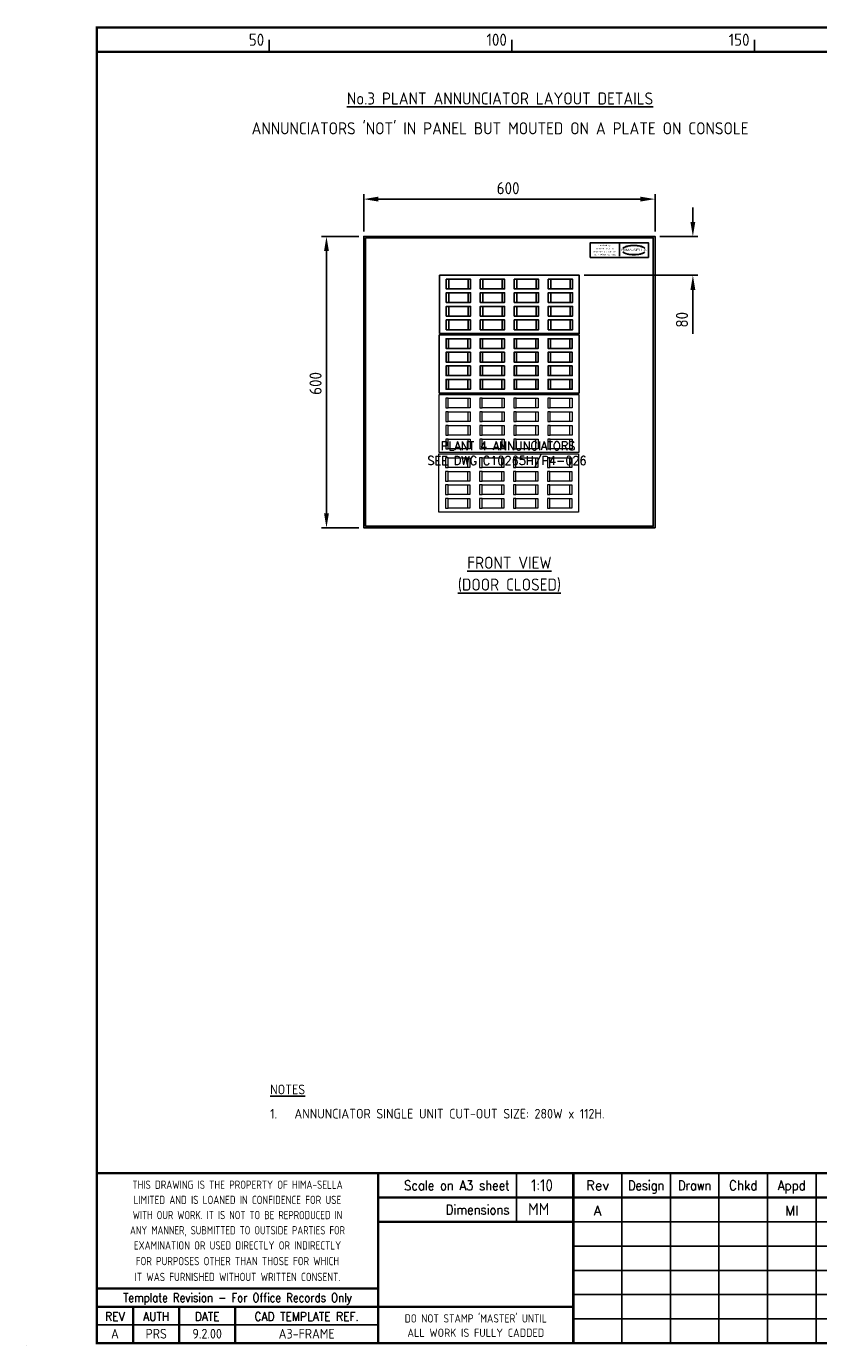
# Model space of a CAD drawing. Extents: x 0 to 4084, y 0 to 2754.
# Tile 1 of 2: x 0 to 1632, y 0 to 2718. Entities that reach past the tile are written whole.
import ezdxf
from ezdxf.enums import TextEntityAlignment as Align

# ---------------------------------------------------------------- set-up
doc = ezdxf.new("R2010")
doc.units = 0
doc.header["$LTSCALE"] = 5
doc.header["$MEASUREMENT"] = 0
doc.header["$PDSIZE"] = 1
doc.layers.get('0').update_dxf_attribs({"color": 41, "linetype": 'CONTINUOUS'})
doc.layers.get('DEFPOINTS').update_dxf_attribs({"linetype": 'CONTINUOUS'})
for name, color, linetype in [('00-DRG_FRAME', 12, 'CONTINUOUS'), ('01-DRAW', 7, 'CONTINUOUS'), ('02-TEXT', 2, 'CONTINUOUS'), ('03-DIM', 3, 'CONTINUOUS')]:
    doc.layers.add(name, color=color, linetype=linetype)
doc.styles.add('ARIAL', font='arial.ttf', dxfattribs={"height": 2.5})
doc.styles.add('ISO', font='iso.shx')
doc.styles.add('ROMAND', font='romand__.ttf')
doc.styles.add('ROMANS', font='romans.shx')
doc.dimstyles.get("Standard").update_dxf_attribs({"dimscale": 10, "dimtxt": 2.5, "dimasz": 3, "dimexe": 2, "dimexo": 2, "dimgap": 1, "dimtad": 0, "dimtih": 1, "dimtoh": 1, "dimzin": 0, "dimdsep": 46, "dimtxsty": 'STANDARD', "dimcen": 0.09, "dimclrt": 2, "dimadec": 0, "dimazin": 0, "dimtfac": 1, "dimtofl": 0, "dimtmove": 2, "dimatfit": 3, "dimfxl": 1, "dimtolj": 1, "dimtzin": 0, "dimarcsym": 0})

# ---------------------------------------------------------------- blocks, each defined once
blk = doc.blocks.new('*D1')
at = {"layer": '03-DIM', "color": 0}
for p, q in [((695.3, 2294.7), (695.3, 2371.7)), ((1295.3, 2294.7), (1295.3, 2371.7)), ((725.3, 2361.7), (1265.3, 2361.7))]:
    blk.add_line(p, q, dxfattribs=at)
for points in [[(725.3, 2366.7), (725.3, 2356.7), (695.3, 2361.7)], [(1265.3, 2366.7), (1265.3, 2356.7), (1295.3, 2361.7)]]:
    blk.add_solid(points, dxfattribs=at)
at = {"layer": 'DEFPOINTS', "color": 0}
for p in [(1295.3, 2361.7), (695.3, 2284.7), (1295.3, 2284.7)]:
    blk.add_point(p, dxfattribs=at)
at = {"layer": '03-DIM', "color": 2, "linetype": 'Continuous', "style": 'ISO'}
blk.add_text('600', height=25, dxfattribs=at).set_placement((969.1, 2371.7))
blk = doc.blocks.new('HSLOGO')
for centre, radius, start, end in [((-2.7, -3.7), 7.24, 106.05317, 133.5024), ((-2.43, -3.52), 7.3, 130.41903, 136.05701), ((-3.19, -2.43), 5.98, 122.24405, 131.61539), ((-3.55, -1.75), 5.21, 111.82056, 122.8668), ((-1.53, -5.83), 9.76, 107.59306, 113.94515), ((-0.2, -12.03), 15.94, 89.26982, 106.39112), ((-1.2, -7.01), 10.99, 96.01458, 107.32027), ((-0.01, -14.22), 18.28, 92.89168, 97.37336), ((-0.06, -11.66), 15.73, 89.78049, 93.17379), ((0.06, -11.66), 15.73, 86.82621, 90.21951), ((0.2, -12.03), 15.94, 73.60888, 90.73018), ((0.01, -14.22), 18.28, 82.62664, 87.10832), ((1.2, -7.01), 10.99, 72.67973, 83.98542), ((1.53, -5.83), 9.76, 66.05485, 72.40694), ((2.7, -3.7), 7.24, 46.4976, 73.94683), ((3.55, -1.75), 5.21, 57.1332, 68.17944), ((3.19, -2.43), 5.98, 48.38461, 57.75595), ((2.43, -3.52), 7.3, 43.94299, 49.58097), ((-2.7, 3.7), 7.24, 226.4976, 253.94683), ((-2.43, 3.52), 7.3, 223.94299, 229.58097), ((-3.19, 2.43), 5.98, 228.38461, 237.75595), ((-3.55, 1.75), 5.21, 237.1332, 248.17944), ((-1.53, 5.83), 9.76, 246.05485, 252.40694), ((-0.2, 12.03), 15.94, 253.60888, 270.73018), ((-1.2, 7.01), 10.99, 252.67973, 263.98542), ((-0.01, 14.22), 18.28, 262.62664, 267.10832), ((-0.06, 11.66), 15.73, 266.82621, 270.21951), ((0.2, 12.03), 15.94, 269.26982, 286.39112), ((0.06, 11.66), 15.73, 269.78049, 273.17379), ((0.01, 14.22), 18.28, 272.89168, 277.37336), ((1.2, 7.01), 10.99, 276.01458, 287.32027), ((1.53, 5.83), 9.76, 287.59306, 293.94515), ((2.7, 3.7), 7.24, 286.05317, 313.5024), ((3.55, 1.75), 5.21, 291.82056, 302.8668), ((3.19, 2.43), 5.98, 302.24405, 311.61539), ((2.43, 3.52), 7.3, 310.41903, 316.05701)]:
    blk.add_arc(centre, radius, start, end)
at = {"style": 'ARIAL', "width": 1.05}
blk.add_text('HIMA-SELLA', height=2, dxfattribs=at).set_placement((0, -0.9), align=Align.CENTER)
blk = doc.blocks.new('*D12')
at = {"layer": '03-DIM', "color": 0}
for p, q in [((685.3, 2284.7), (608.3, 2284.7)), ((618.3, 2254.7), (618.3, 1714.7)), ((685.3, 1684.7), (608.3, 1684.7))]:
    blk.add_line(p, q, dxfattribs=at)
for points in [[(613.3, 2254.7), (623.3, 2254.7), (618.3, 2284.7)], [(613.3, 1714.7), (623.3, 1714.7), (618.3, 1684.7)]]:
    blk.add_solid(points, dxfattribs=at)
at = {"layer": 'DEFPOINTS', "color": 0}
for p in [(695.3, 2284.7), (618.3, 1684.7), (695.3, 1684.7)]:
    blk.add_point(p, dxfattribs=at)
at = {"layer": '03-DIM', "color": 2, "linetype": 'Continuous', "style": 'ISO'}
blk.add_text('600', height=25, rotation=90, dxfattribs=at).set_placement((608.3, 1958.5))
blk = doc.blocks.new('*D13')
at = {"layer": '03-DIM', "color": 0}
for p, q in [((1373.3, 2314.7), (1373.3, 2344.7)), ((1305.3, 2284.7), (1383.3, 2284.7)), ((1149.3, 2204.7), (1383.3, 2204.7)), ((1373.3, 2174.7), (1373.3, 2084.3))]:
    blk.add_line(p, q, dxfattribs=at)
for points in [[(1368.3, 2314.7), (1378.3, 2314.7), (1373.3, 2284.7)], [(1368.3, 2174.7), (1378.3, 2174.7), (1373.3, 2204.7)]]:
    blk.add_solid(points, dxfattribs=at)
at = {"layer": 'DEFPOINTS', "color": 0}
for p in [(1295.3, 2284.7), (1139.3, 2204.7), (1373.3, 2204.7)]:
    blk.add_point(p, dxfattribs=at)
at = {"layer": '03-DIM', "color": 2, "linetype": 'Continuous', "style": 'ISO'}
blk.add_text('80', height=25, rotation=90, dxfattribs=at).set_placement((1363.3, 2097))

msp = doc.modelspace()

# ---------------------------------------------------------------- linework, layer by layer
at = {"layer": '00-DRG_FRAME'}
for p, q in [((500, 2665), (500, 2690)), ((1000, 2665), (1000, 2690)), ((1500, 2665), (1500, 2690)), ((1010.115, 355), (1010.115, 255)), ((1227, 355), (1227, 5)), ((1327, 5), (1327, 355)), ((1427, 5), (1427, 355)), ((1527, 355), (1527, 5)), ((1627, 355), (1627, 5)), ((3020, 255), (1127, 255)), ((1127, 205), (3020, 205)), ((3020, 155), (1127, 155)), ((1127, 105), (2650, 105)), ((3020, 55), (1127, 55)), ((725, 42.5), (145, 42.5)), ((0, 0), (0, 0.25))]:
    msp.add_line(p, q, dxfattribs=at)
at = {"layer": '00-DRG_FRAME', "const_width": 5}
msp.add_lwpolyline([(145, 5), (4045, 5), (4045, 2715), (145, 2715)], close=True, dxfattribs=at)
for points in [[(145, 2665), (4045, 2665)], [(4045, 355), (145, 355)], [(725, 5), (725, 355)], [(1127, 5), (1127, 355)], [(2650, 305), (725, 305)], [(1127, 255), (725, 255)], [(145, 117.5), (725, 117.5)], [(145, 80), (725, 80)], [(220, 5), (220, 80)], [(315, 5), (315, 80)], [(430, 5), (430, 80)], [(1127, 80), (725, 80)]]:
    msp.add_lwpolyline(points, dxfattribs=at)
at = {"layer": '01-DRAW'}
for points in [[(1295.294, 1684.733), (695.294, 1684.733), (695.294, 2284.733), (1295.294, 2284.733)], [(698.794, 2281.733), (1291.794, 2281.733), (1291.794, 1687.733), (698.794, 1687.733)], [(1281.794, 2241.733), (1161.794, 2241.733), (1161.794, 2271.733), (1281.794, 2271.733)], [(851.294, 2084.733), (851.294, 2204.733), (1139.294, 2204.733), (1139.294, 2084.733)], [(870.294, 2176.733), (870.294, 2196.733), (910.294, 2196.733), (910.294, 2176.733)], [(940.294, 2176.733), (940.294, 2196.733), (980.294, 2196.733), (980.294, 2176.733)], [(1010.294, 2176.733), (1010.294, 2196.733), (1050.294, 2196.733), (1050.294, 2176.733)], [(1080.294, 2176.733), (1080.294, 2196.733), (1120.294, 2196.733), (1120.294, 2176.733)], [(870.294, 2148.733), (870.294, 2168.733), (910.294, 2168.733), (910.294, 2148.733)], [(940.294, 2148.733), (940.294, 2168.733), (980.294, 2168.733), (980.294, 2148.733)], [(1010.294, 2148.733), (1010.294, 2168.733), (1050.294, 2168.733), (1050.294, 2148.733)], [(1080.294, 2148.733), (1080.294, 2168.733), (1120.294, 2168.733), (1120.294, 2148.733)], [(870.294, 2120.733), (870.294, 2140.733), (910.294, 2140.733), (910.294, 2120.733)], [(940.294, 2120.733), (940.294, 2140.733), (980.294, 2140.733), (980.294, 2120.733)], [(1010.294, 2120.733), (1010.294, 2140.733), (1050.294, 2140.733), (1050.294, 2120.733)], [(1080.294, 2120.733), (1080.294, 2140.733), (1120.294, 2140.733), (1120.294, 2120.733)], [(870.294, 2092.733), (870.294, 2112.733), (910.294, 2112.733), (910.294, 2092.733)], [(940.294, 2092.733), (940.294, 2112.733), (980.294, 2112.733), (980.294, 2092.733)], [(1010.294, 2092.733), (1010.294, 2112.733), (1050.294, 2112.733), (1050.294, 2092.733)], [(1080.294, 2092.733), (1080.294, 2112.733), (1120.294, 2112.733), (1120.294, 2092.733)], [(850.804, 1962.121), (850.804, 2082.121), (1138.804, 2082.121), (1138.804, 1962.121)], [(869.804, 2054.121), (869.804, 2074.121), (909.804, 2074.121), (909.804, 2054.121)], [(939.804, 2054.121), (939.804, 2074.121), (979.804, 2074.121), (979.804, 2054.121)], [(1009.804, 2054.121), (1009.804, 2074.121), (1049.804, 2074.121), (1049.804, 2054.121)], [(1079.804, 2054.121), (1079.804, 2074.121), (1119.804, 2074.121), (1119.804, 2054.121)], [(869.804, 2026.121), (869.804, 2046.121), (909.804, 2046.121), (909.804, 2026.121)], [(939.804, 2026.121), (939.804, 2046.121), (979.804, 2046.121), (979.804, 2026.121)], [(1009.804, 2026.121), (1009.804, 2046.121), (1049.804, 2046.121), (1049.804, 2026.121)], [(1079.804, 2026.121), (1079.804, 2046.121), (1119.804, 2046.121), (1119.804, 2026.121)], [(869.804, 1998.121), (869.804, 2018.121), (909.804, 2018.121), (909.804, 1998.121)], [(939.804, 1998.121), (939.804, 2018.121), (979.804, 2018.121), (979.804, 1998.121)], [(1009.804, 1998.121), (1009.804, 2018.121), (1049.804, 2018.121), (1049.804, 1998.121)], [(1079.804, 1998.121), (1079.804, 2018.121), (1119.804, 2018.121), (1119.804, 1998.121)], [(869.804, 1970.121), (869.804, 1990.121), (909.804, 1990.121), (909.804, 1970.121)], [(939.804, 1970.121), (939.804, 1990.121), (979.804, 1990.121), (979.804, 1970.121)], [(1009.804, 1970.121), (1009.804, 1990.121), (1049.804, 1990.121), (1049.804, 1970.121)], [(1079.804, 1970.121), (1079.804, 1990.121), (1119.804, 1990.121), (1119.804, 1970.121)]]:
    msp.add_lwpolyline(points, close=True, dxfattribs=at)
at = {"layer": '01-DRAW', "lineweight": 5}
for points in [[(850.315, 1839.508), (850.315, 1959.508), (1138.315, 1959.508), (1138.315, 1839.508)], [(869.315, 1931.508), (869.315, 1951.508), (909.315, 1951.508), (909.315, 1931.508)], [(939.315, 1931.508), (939.315, 1951.508), (979.315, 1951.508), (979.315, 1931.508)], [(1009.315, 1931.508), (1009.315, 1951.508), (1049.315, 1951.508), (1049.315, 1931.508)], [(1079.315, 1931.508), (1079.315, 1951.508), (1119.315, 1951.508), (1119.315, 1931.508)], [(869.315, 1903.508), (869.315, 1923.508), (909.315, 1923.508), (909.315, 1903.508)], [(939.315, 1903.508), (939.315, 1923.508), (979.315, 1923.508), (979.315, 1903.508)], [(1009.315, 1903.508), (1009.315, 1923.508), (1049.315, 1923.508), (1049.315, 1903.508)], [(1079.315, 1903.508), (1079.315, 1923.508), (1119.315, 1923.508), (1119.315, 1903.508)], [(869.315, 1875.508), (869.315, 1895.508), (909.315, 1895.508), (909.315, 1875.508)], [(939.315, 1875.508), (939.315, 1895.508), (979.315, 1895.508), (979.315, 1875.508)], [(1009.315, 1875.508), (1009.315, 1895.508), (1049.315, 1895.508), (1049.315, 1875.508)], [(1079.315, 1875.508), (1079.315, 1895.508), (1119.315, 1895.508), (1119.315, 1875.508)], [(869.315, 1847.508), (869.315, 1867.508), (909.315, 1867.508), (909.315, 1847.508)], [(939.315, 1847.508), (939.315, 1867.508), (979.315, 1867.508), (979.315, 1847.508)], [(1009.315, 1847.508), (1009.315, 1867.508), (1049.315, 1867.508), (1049.315, 1847.508)], [(1079.315, 1847.508), (1079.315, 1867.508), (1119.315, 1867.508), (1119.315, 1847.508)], [(849.825, 1716.895), (849.825, 1836.895), (1137.825, 1836.895), (1137.825, 1716.895)], [(868.825, 1808.895), (868.825, 1828.895), (908.825, 1828.895), (908.825, 1808.895)], [(938.825, 1808.895), (938.825, 1828.895), (978.825, 1828.895), (978.825, 1808.895)], [(1008.825, 1808.895), (1008.825, 1828.895), (1048.825, 1828.895), (1048.825, 1808.895)], [(1078.825, 1808.895), (1078.825, 1828.895), (1118.825, 1828.895), (1118.825, 1808.895)], [(868.825, 1780.895), (868.825, 1800.895), (908.825, 1800.895), (908.825, 1780.895)], [(938.825, 1780.895), (938.825, 1800.895), (978.825, 1800.895), (978.825, 1780.895)], [(1008.825, 1780.895), (1008.825, 1800.895), (1048.825, 1800.895), (1048.825, 1780.895)], [(1078.825, 1780.895), (1078.825, 1800.895), (1118.825, 1800.895), (1118.825, 1780.895)], [(868.825, 1752.895), (868.825, 1772.895), (908.825, 1772.895), (908.825, 1752.895)], [(938.825, 1752.895), (938.825, 1772.895), (978.825, 1772.895), (978.825, 1752.895)], [(1008.825, 1752.895), (1008.825, 1772.895), (1048.825, 1772.895), (1048.825, 1752.895)], [(1078.825, 1752.895), (1078.825, 1772.895), (1118.825, 1772.895), (1118.825, 1752.895)], [(868.825, 1724.895), (868.825, 1744.895), (908.825, 1744.895), (908.825, 1724.895)], [(938.825, 1724.895), (938.825, 1744.895), (978.825, 1744.895), (978.825, 1724.895)], [(1008.825, 1724.895), (1008.825, 1744.895), (1048.825, 1744.895), (1048.825, 1724.895)], [(1078.825, 1724.895), (1078.825, 1744.895), (1118.825, 1744.895), (1118.825, 1724.895)]]:
    msp.add_lwpolyline(points, close=True, dxfattribs=at)
at = {"layer": '03-DIM'}
msp.add_line((1221.794, 2269.318), (1221.794, 2244.149), dxfattribs=at)
for points in [[(870.294, 2196.733), (865.294, 2196.733), (865.294, 2176.733), (870.294, 2176.733)], [(910.294, 2196.733), (915.294, 2196.733), (915.294, 2176.733), (910.294, 2176.733)], [(940.294, 2196.733), (935.294, 2196.733), (935.294, 2176.733), (940.294, 2176.733)], [(980.294, 2196.733), (985.294, 2196.733), (985.294, 2176.733), (980.294, 2176.733)], [(1010.294, 2196.733), (1005.294, 2196.733), (1005.294, 2176.733), (1010.294, 2176.733)], [(1050.294, 2196.733), (1055.294, 2196.733), (1055.294, 2176.733), (1050.294, 2176.733)], [(1080.294, 2196.733), (1075.294, 2196.733), (1075.294, 2176.733), (1080.294, 2176.733)], [(1120.294, 2196.733), (1125.294, 2196.733), (1125.294, 2176.733), (1120.294, 2176.733)], [(870.294, 2168.733), (865.294, 2168.733), (865.294, 2148.733), (870.294, 2148.733)], [(910.294, 2168.733), (915.294, 2168.733), (915.294, 2148.733), (910.294, 2148.733)], [(940.294, 2168.733), (935.294, 2168.733), (935.294, 2148.733), (940.294, 2148.733)], [(980.294, 2168.733), (985.294, 2168.733), (985.294, 2148.733), (980.294, 2148.733)], [(1010.294, 2168.733), (1005.294, 2168.733), (1005.294, 2148.733), (1010.294, 2148.733)], [(1050.294, 2168.733), (1055.294, 2168.733), (1055.294, 2148.733), (1050.294, 2148.733)], [(1080.294, 2168.733), (1075.294, 2168.733), (1075.294, 2148.733), (1080.294, 2148.733)], [(1120.294, 2168.733), (1125.294, 2168.733), (1125.294, 2148.733), (1120.294, 2148.733)], [(870.294, 2140.733), (865.294, 2140.733), (865.294, 2120.733), (870.294, 2120.733)], [(910.294, 2140.733), (915.294, 2140.733), (915.294, 2120.733), (910.294, 2120.733)], [(940.294, 2140.733), (935.294, 2140.733), (935.294, 2120.733), (940.294, 2120.733)], [(980.294, 2140.733), (985.294, 2140.733), (985.294, 2120.733), (980.294, 2120.733)], [(1010.294, 2140.733), (1005.294, 2140.733), (1005.294, 2120.733), (1010.294, 2120.733)], [(1050.294, 2140.733), (1055.294, 2140.733), (1055.294, 2120.733), (1050.294, 2120.733)], [(1080.294, 2140.733), (1075.294, 2140.733), (1075.294, 2120.733), (1080.294, 2120.733)], [(1120.294, 2140.733), (1125.294, 2140.733), (1125.294, 2120.733), (1120.294, 2120.733)], [(870.294, 2112.733), (865.294, 2112.733), (865.294, 2092.733), (870.294, 2092.733)], [(910.294, 2112.733), (915.294, 2112.733), (915.294, 2092.733), (910.294, 2092.733)], [(940.294, 2112.733), (935.294, 2112.733), (935.294, 2092.733), (940.294, 2092.733)], [(980.294, 2112.733), (985.294, 2112.733), (985.294, 2092.733), (980.294, 2092.733)], [(1010.294, 2112.733), (1005.294, 2112.733), (1005.294, 2092.733), (1010.294, 2092.733)], [(1050.294, 2112.733), (1055.294, 2112.733), (1055.294, 2092.733), (1050.294, 2092.733)], [(1080.294, 2112.733), (1075.294, 2112.733), (1075.294, 2092.733), (1080.294, 2092.733)], [(1120.294, 2112.733), (1125.294, 2112.733), (1125.294, 2092.733), (1120.294, 2092.733)], [(869.804, 2074.121), (864.804, 2074.121), (864.804, 2054.121), (869.804, 2054.121)], [(909.804, 2074.121), (914.804, 2074.121), (914.804, 2054.121), (909.804, 2054.121)], [(939.804, 2074.121), (934.804, 2074.121), (934.804, 2054.121), (939.804, 2054.121)], [(979.804, 2074.121), (984.804, 2074.121), (984.804, 2054.121), (979.804, 2054.121)], [(1009.804, 2074.121), (1004.804, 2074.121), (1004.804, 2054.121), (1009.804, 2054.121)], [(1049.804, 2074.121), (1054.804, 2074.121), (1054.804, 2054.121), (1049.804, 2054.121)], [(1079.804, 2074.121), (1074.804, 2074.121), (1074.804, 2054.121), (1079.804, 2054.121)], [(1119.804, 2074.121), (1124.804, 2074.121), (1124.804, 2054.121), (1119.804, 2054.121)], [(869.804, 2046.121), (864.804, 2046.121), (864.804, 2026.121), (869.804, 2026.121)], [(909.804, 2046.121), (914.804, 2046.121), (914.804, 2026.121), (909.804, 2026.121)], [(939.804, 2046.121), (934.804, 2046.121), (934.804, 2026.121), (939.804, 2026.121)], [(979.804, 2046.121), (984.804, 2046.121), (984.804, 2026.121), (979.804, 2026.121)], [(1009.804, 2046.121), (1004.804, 2046.121), (1004.804, 2026.121), (1009.804, 2026.121)], [(1049.804, 2046.121), (1054.804, 2046.121), (1054.804, 2026.121), (1049.804, 2026.121)], [(1079.804, 2046.121), (1074.804, 2046.121), (1074.804, 2026.121), (1079.804, 2026.121)], [(1119.804, 2046.121), (1124.804, 2046.121), (1124.804, 2026.121), (1119.804, 2026.121)], [(869.804, 2018.121), (864.804, 2018.121), (864.804, 1998.121), (869.804, 1998.121)], [(909.804, 2018.121), (914.804, 2018.121), (914.804, 1998.121), (909.804, 1998.121)], [(939.804, 2018.121), (934.804, 2018.121), (934.804, 1998.121), (939.804, 1998.121)], [(979.804, 2018.121), (984.804, 2018.121), (984.804, 1998.121), (979.804, 1998.121)], [(1009.804, 2018.121), (1004.804, 2018.121), (1004.804, 1998.121), (1009.804, 1998.121)], [(1049.804, 2018.121), (1054.804, 2018.121), (1054.804, 1998.121), (1049.804, 1998.121)], [(1079.804, 2018.121), (1074.804, 2018.121), (1074.804, 1998.121), (1079.804, 1998.121)], [(1119.804, 2018.121), (1124.804, 2018.121), (1124.804, 1998.121), (1119.804, 1998.121)], [(869.804, 1990.121), (864.804, 1990.121), (864.804, 1970.121), (869.804, 1970.121)], [(909.804, 1990.121), (914.804, 1990.121), (914.804, 1970.121), (909.804, 1970.121)], [(939.804, 1990.121), (934.804, 1990.121), (934.804, 1970.121), (939.804, 1970.121)], [(979.804, 1990.121), (984.804, 1990.121), (984.804, 1970.121), (979.804, 1970.121)], [(1009.804, 1990.121), (1004.804, 1990.121), (1004.804, 1970.121), (1009.804, 1970.121)], [(1049.804, 1990.121), (1054.804, 1990.121), (1054.804, 1970.121), (1049.804, 1970.121)], [(1079.804, 1990.121), (1074.804, 1990.121), (1074.804, 1970.121), (1079.804, 1970.121)], [(1119.804, 1990.121), (1124.804, 1990.121), (1124.804, 1970.121), (1119.804, 1970.121)]]:
    msp.add_lwpolyline(points, dxfattribs=at)
at = {"layer": '03-DIM', "lineweight": 5}
for points in [[(869.315, 1951.508), (864.315, 1951.508), (864.315, 1931.508), (869.315, 1931.508)], [(909.315, 1951.508), (914.315, 1951.508), (914.315, 1931.508), (909.315, 1931.508)], [(939.315, 1951.508), (934.315, 1951.508), (934.315, 1931.508), (939.315, 1931.508)], [(979.315, 1951.508), (984.315, 1951.508), (984.315, 1931.508), (979.315, 1931.508)], [(1009.315, 1951.508), (1004.315, 1951.508), (1004.315, 1931.508), (1009.315, 1931.508)], [(1049.315, 1951.508), (1054.315, 1951.508), (1054.315, 1931.508), (1049.315, 1931.508)], [(1079.315, 1951.508), (1074.315, 1951.508), (1074.315, 1931.508), (1079.315, 1931.508)], [(1119.315, 1951.508), (1124.315, 1951.508), (1124.315, 1931.508), (1119.315, 1931.508)], [(869.315, 1923.508), (864.315, 1923.508), (864.315, 1903.508), (869.315, 1903.508)], [(909.315, 1923.508), (914.315, 1923.508), (914.315, 1903.508), (909.315, 1903.508)], [(939.315, 1923.508), (934.315, 1923.508), (934.315, 1903.508), (939.315, 1903.508)], [(979.315, 1923.508), (984.315, 1923.508), (984.315, 1903.508), (979.315, 1903.508)], [(1009.315, 1923.508), (1004.315, 1923.508), (1004.315, 1903.508), (1009.315, 1903.508)], [(1049.315, 1923.508), (1054.315, 1923.508), (1054.315, 1903.508), (1049.315, 1903.508)], [(1079.315, 1923.508), (1074.315, 1923.508), (1074.315, 1903.508), (1079.315, 1903.508)], [(1119.315, 1923.508), (1124.315, 1923.508), (1124.315, 1903.508), (1119.315, 1903.508)], [(869.315, 1895.508), (864.315, 1895.508), (864.315, 1875.508), (869.315, 1875.508)], [(909.315, 1895.508), (914.315, 1895.508), (914.315, 1875.508), (909.315, 1875.508)], [(939.315, 1895.508), (934.315, 1895.508), (934.315, 1875.508), (939.315, 1875.508)], [(979.315, 1895.508), (984.315, 1895.508), (984.315, 1875.508), (979.315, 1875.508)], [(1009.315, 1895.508), (1004.315, 1895.508), (1004.315, 1875.508), (1009.315, 1875.508)], [(1049.315, 1895.508), (1054.315, 1895.508), (1054.315, 1875.508), (1049.315, 1875.508)], [(1079.315, 1895.508), (1074.315, 1895.508), (1074.315, 1875.508), (1079.315, 1875.508)], [(1119.315, 1895.508), (1124.315, 1895.508), (1124.315, 1875.508), (1119.315, 1875.508)], [(869.315, 1867.508), (864.315, 1867.508), (864.315, 1847.508), (869.315, 1847.508)], [(909.315, 1867.508), (914.315, 1867.508), (914.315, 1847.508), (909.315, 1847.508)], [(939.315, 1867.508), (934.315, 1867.508), (934.315, 1847.508), (939.315, 1847.508)], [(979.315, 1867.508), (984.315, 1867.508), (984.315, 1847.508), (979.315, 1847.508)], [(1009.315, 1867.508), (1004.315, 1867.508), (1004.315, 1847.508), (1009.315, 1847.508)], [(1049.315, 1867.508), (1054.315, 1867.508), (1054.315, 1847.508), (1049.315, 1847.508)], [(1079.315, 1867.508), (1074.315, 1867.508), (1074.315, 1847.508), (1079.315, 1847.508)], [(1119.315, 1867.508), (1124.315, 1867.508), (1124.315, 1847.508), (1119.315, 1847.508)], [(868.825, 1828.895), (863.825, 1828.895), (863.825, 1808.895), (868.825, 1808.895)], [(908.825, 1828.895), (913.825, 1828.895), (913.825, 1808.895), (908.825, 1808.895)], [(938.825, 1828.895), (933.825, 1828.895), (933.825, 1808.895), (938.825, 1808.895)], [(978.825, 1828.895), (983.825, 1828.895), (983.825, 1808.895), (978.825, 1808.895)], [(1008.825, 1828.895), (1003.825, 1828.895), (1003.825, 1808.895), (1008.825, 1808.895)], [(1048.825, 1828.895), (1053.825, 1828.895), (1053.825, 1808.895), (1048.825, 1808.895)], [(1078.825, 1828.895), (1073.825, 1828.895), (1073.825, 1808.895), (1078.825, 1808.895)], [(1118.825, 1828.895), (1123.825, 1828.895), (1123.825, 1808.895), (1118.825, 1808.895)], [(868.825, 1800.895), (863.825, 1800.895), (863.825, 1780.895), (868.825, 1780.895)], [(908.825, 1800.895), (913.825, 1800.895), (913.825, 1780.895), (908.825, 1780.895)], [(938.825, 1800.895), (933.825, 1800.895), (933.825, 1780.895), (938.825, 1780.895)], [(978.825, 1800.895), (983.825, 1800.895), (983.825, 1780.895), (978.825, 1780.895)], [(1008.825, 1800.895), (1003.825, 1800.895), (1003.825, 1780.895), (1008.825, 1780.895)], [(1048.825, 1800.895), (1053.825, 1800.895), (1053.825, 1780.895), (1048.825, 1780.895)], [(1078.825, 1800.895), (1073.825, 1800.895), (1073.825, 1780.895), (1078.825, 1780.895)], [(1118.825, 1800.895), (1123.825, 1800.895), (1123.825, 1780.895), (1118.825, 1780.895)], [(868.825, 1772.895), (863.825, 1772.895), (863.825, 1752.895), (868.825, 1752.895)], [(908.825, 1772.895), (913.825, 1772.895), (913.825, 1752.895), (908.825, 1752.895)], [(938.825, 1772.895), (933.825, 1772.895), (933.825, 1752.895), (938.825, 1752.895)], [(978.825, 1772.895), (983.825, 1772.895), (983.825, 1752.895), (978.825, 1752.895)], [(1008.825, 1772.895), (1003.825, 1772.895), (1003.825, 1752.895), (1008.825, 1752.895)], [(1048.825, 1772.895), (1053.825, 1772.895), (1053.825, 1752.895), (1048.825, 1752.895)], [(1078.825, 1772.895), (1073.825, 1772.895), (1073.825, 1752.895), (1078.825, 1752.895)], [(1118.825, 1772.895), (1123.825, 1772.895), (1123.825, 1752.895), (1118.825, 1752.895)], [(868.825, 1744.895), (863.825, 1744.895), (863.825, 1724.895), (868.825, 1724.895)], [(908.825, 1744.895), (913.825, 1744.895), (913.825, 1724.895), (908.825, 1724.895)], [(938.825, 1744.895), (933.825, 1744.895), (933.825, 1724.895), (938.825, 1724.895)], [(978.825, 1744.895), (983.825, 1744.895), (983.825, 1724.895), (978.825, 1724.895)], [(1008.825, 1744.895), (1003.825, 1744.895), (1003.825, 1724.895), (1008.825, 1724.895)], [(1048.825, 1744.895), (1053.825, 1744.895), (1053.825, 1724.895), (1048.825, 1724.895)], [(1078.825, 1744.895), (1073.825, 1744.895), (1073.825, 1724.895), (1078.825, 1724.895)], [(1118.825, 1744.895), (1123.825, 1744.895), (1123.825, 1724.895), (1118.825, 1724.895)]]:
    msp.add_lwpolyline(points, dxfattribs=at)

# ---------------------------------------------------------------- block references
at = {"layer": '03-DIM', "xscale": 2.970464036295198, "yscale": 2.357589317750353, "zscale": 2.970464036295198}
msp.add_blockref('HSLOGO', (1251.794, 2256.733), dxfattribs=at)

# ---------------------------------------------------------------- texts
at = {"linetype": 'Continuous', "style": 'ROMANS'}
for s, p in [('A', (1177, 268)), ('MI', (1577, 268))]:
    msp.add_text(s, height=20, dxfattribs=at).set_placement(p, align=Align.CENTER)
at = {"style": 'ISO'}
for tag, p in [('1:10', (1062.37, 317.831)), ('MM', (1055.612, 268.651))]:
    msp.add_attdef(tag, text='', height=25, dxfattribs=at).set_placement(p, align=Align.CENTER)
at = {"layer": '00-DRG_FRAME', "style": 'ISO'}
for s, p in [('50', (490, 2677.5)), ('100', (990, 2677.5)), ('150', (1490, 2677.5))]:
    msp.add_text(s, height=25, dxfattribs=at).set_placement(p, align=Align.RIGHT)
at = {"layer": '00-DRG_FRAME', "color": 3, "style": 'ISO'}
for s, width, p in [('THIS DRAWING IS THE PROPERTY OF HIMA-SELLA', 0.9, (435, 331.443)), ("DO NOT STAMP 'MASTER' UNTIL", 0.95, (926, 57.693))]:
    msp.add_text(s, height=17, dxfattribs=dict(at, width=width)).set_placement(p, align=Align.MIDDLE)
at = {"layer": '00-DRG_FRAME', "color": 4, "style": 'ROMAND', "width": 0.87}
for s, p in [('Scale on A3 sheet', (995.395, 319.965)), ('Dimensions', (995.395, 270.069))]:
    msp.add_text(s, height=20, dxfattribs=at).set_placement(p, align=Align.RIGHT)
at = {"layer": '00-DRG_FRAME', "color": 4, "style": 'ROMAND'}
msp.add_text('Rev', height=20, dxfattribs=at).set_placement((1177, 320), align=Align.CENTER)
for s, width, p in [('Design', 0.85, (1277, 320)), ('Drawn', 0.85, (1377, 320)), ('Chkd', 0.9, (1477, 320)), ('Appd', 0.9, (1577, 320))]:
    msp.add_text(s, height=20, dxfattribs=dict(at, width=width)).set_placement(p, align=Align.CENTER)
at = {"layer": '00-DRG_FRAME', "color": 3, "style": 'ISO'}
for s, width, p in [('LIMITED AND IS LOANED IN CONFIDENCE FOR USE', 0.9, (435, 300.193)), ('WITH OUR WORK. IT IS NOT TO BE REPRODUCED IN', 0.87, (435, 268.879)), ('ANY MANNER, SUBMITTED TO OUTSIDE PARTIES FOR', 0.87, (435, 237.629)), ('EXAMINATION OR USED DIRECTLY OR INDIRECTLY', 0.9, (435, 206.379)), ('FOR PURPOSES OTHER THAN THOSE FOR WHICH', 0.9, (435, 174.054)), ('IT WAS FURNISHED WITHOUT WRITTEN CONSENT.', 0.9, (435, 141.554))]:
    msp.add_text(s, height=17, dxfattribs=dict(at, width=width)).set_placement(p, align=Align.MIDDLE_CENTER)
at = {"layer": '00-DRG_FRAME', "color": 4, "style": 'ROMAND'}
for s, width, p in [('Template Revision - For Office Records Only', 0.85, (435, 96.25)), ('REV', 0.9, (182.5, 60)), ('AUTH', 0.9, (267.5, 60)), ('DATE', 0.9, (372.5, 60)), ('CAD TEMPLATE REF.', 0.9, (577.5, 60))]:
    msp.add_text(s, height=18, dxfattribs=dict(at, width=width)).set_placement(p, align=Align.MIDDLE)
at = {"layer": '00-DRG_FRAME', "color": 41, "style": 'ISO'}
for s, p in [('A', (182.5, 14.5)), ('PRS', (267.5, 14.5)), ('9.2.00', (372.5, 14.5)), ('A3-FRAME', (577.5, 14.5))]:
    msp.add_text(s, height=20, dxfattribs=at).set_placement(p, align=Align.CENTER)
at = {"layer": '00-DRG_FRAME', "color": 3, "style": 'ISO'}
msp.add_text('ALL WORK IS FULLY CADDED', height=17, dxfattribs=at).set_placement((926, 26.443), align=Align.MIDDLE_CENTER)
at = {"layer": '02-TEXT', "style": 'ISO'}
for s, p in [('%%UNo.3 PLANT ANNUNCIATOR LAYOUT DETAILS', (976.008, 2569)), ("ANNUNCIATORS 'NOT' IN PANEL BUT MOUTED ON A PLATE ON CONSOLE", (976.008, 2510)), ('%%UFRONT VIEW', (995.294, 1612.733)), ('%%U(DOOR CLOSED)', (995.294, 1567.733))]:
    msp.add_text(s, height=25, dxfattribs=at).set_placement(p, align=Align.MIDDLE)
at = {"layer": '02-TEXT', "style": 'ROMANS', "width": 0.95}
for s, p in [('PLANT 4 ANNUNCIATORS', (992.597, 1853.384)), ('SEE DWG C10265H/P4-026', (990.244, 1821.742))]:
    msp.add_text(s, height=18, dxfattribs=at).set_placement(p, align=Align.MIDDLE)
at = {"layer": '02-TEXT', "style": 'ISO'}
for s, p in [('%%UNOTES', (502.294, 527.733)), ('1.', (502.294, 477.733)), ('ANNUNCIATOR SINGLE UNIT CUT-OUT SIZE: 280W x 112H.', (552.294, 477.733))]:
    msp.add_text(s, height=20, dxfattribs=at).set_placement(p, align=Align.MIDDLE_LEFT)
at = {"layer": '03-DIM', "style": 'ISO'}
for s, p in [('HIMA-SELLA LTD', (1191.794, 2257.965)), ('Supplied by:', (1191.794, 2264.965)), ('Stockport U.K. SK1 3Jn', (1191.794, 2251.965)), ('Tel +44(0)161 429 4500', (1191.794, 2245.965))]:
    msp.add_text(s, height=3, dxfattribs=at).set_placement(p, align=Align.CENTER)

# ---------------------------------------------------------------- dimensions: what is measured, and where the dimension line sits
at = {"layer": '03-DIM'}
dim = msp.add_linear_dim(base=(1295.294, 2361.733), p1=(695.294, 2284.733), p2=(1295.294, 2284.733), text='600', dimstyle='STANDARD', override={"dimexe": 1, "dimexo": 1, "dimtad": 1, "dimtih": 0, "dimtoh": 0}, dxfattribs=at)
dim.commit()
dim.dimension.update_dxf_attribs({"geometry": '*D1', "text_midpoint": (995.294, 2384.233)})
for base, p1, p2, text, override, picture, middle in [((1373.294, 2204.733), (1295.294, 2284.733), (1139.294, 2204.733), '80', {"dimexe": 1, "dimexo": 1, "dimtad": 1, "dimtih": 0, "dimtoh": 0, "dimtmove": 0, "dimatfit": 0}, '*D13', (1350.794, 2114.495)), ((618.294, 1684.733), (695.294, 2284.733), (695.294, 1684.733), '600', {"dimscale": 1, "dimtxt": 25, "dimasz": 30, "dimexe": 10, "dimexo": 10, "dimgap": 10, "dimtad": 1, "dimtih": 0, "dimtoh": 0, "dimtmove": 0, "dimatfit": 0}, '*D12', (595.794, 1984.733))]:
    dim = msp.add_linear_dim(base=base, p1=p1, p2=p2, angle=90, text=text, dimstyle='STANDARD', override=override, dxfattribs=at)
    dim.commit()
    dim.dimension.update_dxf_attribs({"geometry": picture, "text_midpoint": middle})

doc.saveas('drawing.dxf')
